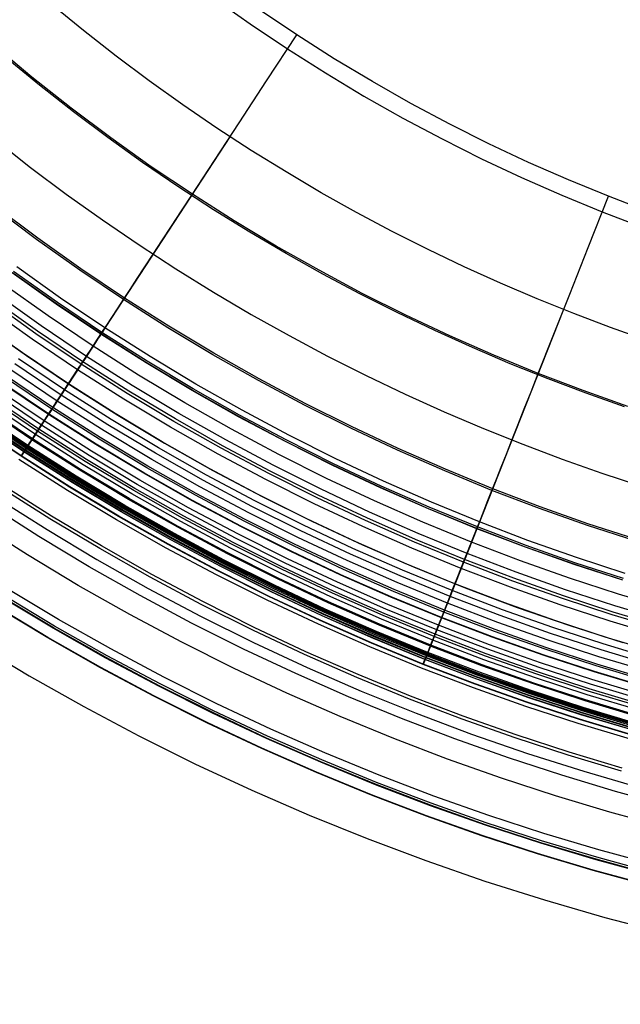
# Model space of a CAD drawing. Header units: millimetres. Extents: x -14 to 488, y -50 to 50.
# Tile 226 of 256: x 436 to 445, y -35 to -21. Entities that reach past the tile are written whole.
import ezdxf

# ---------------------------------------------------------------- set-up
doc = ezdxf.new("R2010")
doc.units = ezdxf.units.MM
doc.header["$MEASUREMENT"] = 0
doc.layers.add('Default', color=7, linetype='Continuous')

msp = doc.modelspace()

# ---------------------------------------------------------------- linework, layer by layer
at = {"layer": 'Default', "extrusion": (1.29204e-07, -2.43344e-08, 1)}
msp.add_lwpolyline([(425.41, 0), (425.416, -0.57), (425.433, -1.144), (425.463, -1.722), (425.504, -2.303), (425.557, -2.886), (425.623, -3.472), (425.701, -4.06), (425.792, -4.65), (425.897, -5.241), (426.014, -5.833), (426.144, -6.426), (426.288, -7.018), (426.446, -7.61), (426.616, -8.202), (426.801, -8.792), (426.999, -9.38), (427.21, -9.966), (427.436, -10.55), (427.674, -11.13), (427.927, -11.707), (428.193, -12.28), (428.472, -12.849), (428.765, -13.412), (429.071, -13.97), (429.389, -14.523), (429.721, -15.069), (430.066, -15.608), (430.423, -16.14), (430.792, -16.664), (431.173, -17.18), (431.566, -17.688), (431.97, -18.187), (432.386, -18.677), (432.812, -19.157), (433.249, -19.627), (433.696, -20.087), (434.153, -20.536), (434.619, -20.975), (435.094, -21.402), (435.577, -21.817), (436.069, -22.221), (436.569, -22.613), (437.076, -22.993), (437.59, -23.36), (438.11, -23.715), (438.636, -24.057), (439.168, -24.386), (439.705, -24.703), (440.247, -25.006), (440.792, -25.297), (441.342, -25.574), (441.895, -25.838), (442.45, -26.089), (443.008, -26.327), (443.568, -26.552), (444.13, -26.764), (444.693, -26.963), (445.256, -27.149), (445.82, -27.322), (446.383, -27.482), (446.946, -27.63), (447.509, -27.765), (448.07, -27.889), (448.629, -28), (449.191, -28.1), (449.758, -28.189), (450.331, -28.267), (450.909, -28.335), (451.493, -28.39), (452.081, -28.434), (452.673, -28.466), (453.27, -28.485), (453.87, -28.492), (454.473, -28.486), (455.08, -28.468), (455.688, -28.436), (456.299, -28.391), (456.912, -28.333), (457.526, -28.261), (458.141, -28.175), (458.756, -28.076), (459.372, -27.962), (459.986, -27.835), (460.6, -27.694), (461.212, -27.539), (461.823, -27.369), (462.431, -27.186), (463.036, -26.989), (463.637, -26.778), (464.235, -26.553), (464.829, -26.314), (465.418, -26.062), (466.001, -25.796), (466.579, -25.517), (467.151, -25.225), (467.716, -24.92), (468.274, -24.602), (468.825, -24.272), (469.368, -23.93), (469.903, -23.576), (470.429, -23.21), (470.946, -22.833), (471.453, -22.445), (471.951, -22.047), (472.439, -21.638), (472.917, -21.22), (473.384, -20.792), (473.84, -20.355), (474.285, -19.909), (474.719, -19.455), (475.141, -18.993), (475.551, -18.524), (475.949, -18.048), (476.336, -17.566), (476.71, -17.077), (477.072, -16.583), (477.422, -16.083), (477.759, -15.579), (478.083, -15.07), (478.395, -14.557), (478.695, -14.041), (478.982, -13.522), (479.256, -13), (479.518, -12.476), (479.768, -11.95), (480.005, -11.423), (480.23, -10.894), (480.443, -10.365)], dxfattribs=at)
at = {"layer": 'Default'}
for points in [[(439.166, -20.195), (439.69, -20.567), (440.222, -20.925), (440.762, -21.268), (441.309, -21.596), (441.862, -21.909), (442.42, -22.207), (442.984, -22.49), (443.552, -22.757), (444.125, -23.009), (444.7, -23.245), (445.279, -23.465)], [(445.361, -23.242), (444.788, -23.023), (444.218, -22.789), (443.651, -22.54), (443.088, -22.275), (442.53, -21.996), (441.976, -21.701), (441.429, -21.39), (440.887, -21.065), (440.353, -20.726), (439.826, -20.371)], [(445.063, -26.012), (444.426, -25.787), (443.79, -25.544), (443.158, -25.284), (442.529, -25.008), (441.904, -24.714), (441.285, -24.404), (440.671, -24.076), (440.063, -23.732), (439.462, -23.372), (438.869, -22.995), (438.285, -22.602), (437.709, -22.193), (437.143, -21.768), (436.587, -21.329), (436.041, -20.874)], [(445.169, -27.928), (444.488, -27.706), (443.808, -27.466), (443.131, -27.208), (442.458, -26.931), (441.788, -26.637), (441.123, -26.324), (440.463, -25.993), (439.809, -25.644), (439.162, -25.278), (438.522, -24.894), (437.89, -24.492), (437.267, -24.074), (436.654, -23.638), (436.051, -23.186)], [(445.176, -27.904), (444.496, -27.682), (443.817, -27.442), (443.141, -27.184), (442.468, -26.908), (441.798, -26.614), (441.134, -26.301), (440.474, -25.971), (439.821, -25.622), (439.174, -25.256), (438.535, -24.872), (437.904, -24.471), (437.282, -24.053), (436.669, -23.618), (436.066, -23.166)], [(445.001, -28.464), (444.307, -28.237), (443.615, -27.992), (442.925, -27.729), (442.238, -27.447), (441.556, -27.147), (440.878, -26.828), (440.205, -26.491), (439.539, -26.136), (438.879, -25.762), (438.227, -25.371), (437.583, -24.962), (436.949, -24.535), (436.323, -24.091)], [(445.025, -28.389), (444.332, -28.163), (443.642, -27.919), (442.954, -27.656), (442.269, -27.375), (441.588, -27.076), (440.912, -26.758), (440.241, -26.422), (439.576, -26.067), (438.918, -25.695), (438.268, -25.304), (437.626, -24.896), (436.993, -24.471), (436.37, -24.028)], [(444.994, -28.488), (444.299, -28.262), (443.606, -28.017), (442.915, -27.753), (442.228, -27.471), (441.545, -27.171), (440.866, -26.852), (440.193, -26.514), (439.526, -26.159), (438.866, -25.785), (438.213, -25.393), (437.569, -24.983), (436.934, -24.556), (436.308, -24.112)], [(444.994, -28.486), (444.3, -28.259), (443.607, -28.014), (442.916, -27.751), (442.229, -27.469), (441.546, -27.168), (440.868, -26.849), (440.195, -26.512), (439.528, -26.156), (438.867, -25.782), (438.215, -25.391), (437.571, -24.981), (436.935, -24.554), (436.31, -24.11)], [(445.633, -28.895), (444.932, -28.685), (444.232, -28.457), (443.535, -28.21), (442.84, -27.945), (442.148, -27.661), (441.46, -27.358), (440.776, -27.037), (440.098, -26.698), (439.427, -26.339), (438.762, -25.963), (438.105, -25.568), (437.456, -25.156), (436.816, -24.726), (436.187, -24.279)], [(445.56, -29.15), (444.853, -28.939), (444.147, -28.708), (443.443, -28.459), (442.742, -28.192), (442.044, -27.905), (441.35, -27.6), (440.66, -27.276), (439.977, -26.933), (439.299, -26.572), (438.628, -26.192), (437.965, -25.794), (437.311, -25.378), (436.666, -24.944), (436.03, -24.493)], [(445.585, -29.061), (444.88, -28.85), (444.177, -28.621), (443.475, -28.372), (442.776, -28.106), (442.08, -27.82), (441.388, -27.516), (440.701, -27.193), (440.019, -26.851), (439.344, -26.491), (438.675, -26.112), (438.014, -25.715), (437.362, -25.301), (436.718, -24.868), (436.085, -24.418)], [(445.522, -29.281), (444.812, -29.068), (444.103, -28.837), (443.396, -28.587), (442.692, -28.318), (441.991, -28.03), (441.293, -27.724), (440.601, -27.398), (439.914, -27.054), (439.234, -26.691), (438.56, -26.31), (437.894, -25.91), (437.237, -25.492), (436.588, -25.056), (435.95, -24.603)], [(445.548, -29.19), (444.84, -28.978), (444.134, -28.748), (443.429, -28.498), (442.727, -28.23), (442.028, -27.944), (441.333, -27.638), (440.642, -27.313), (439.958, -26.97), (439.279, -26.608), (438.607, -26.228), (437.944, -25.83), (437.288, -25.413), (436.642, -24.979), (436.006, -24.527)], [(445.457, -29.509), (444.741, -29.295), (444.027, -29.062), (443.314, -28.81), (442.604, -28.539), (441.898, -28.249), (441.195, -27.94), (440.497, -27.612), (439.805, -27.265), (439.119, -26.9), (438.44, -26.515), (437.769, -26.112), (437.106, -25.691), (436.453, -25.252), (435.81, -24.795)], [(435.875, -24.842), (436.508, -25.29), (437.152, -25.721), (437.807, -26.136), (438.472, -26.534), (439.162, -26.923), (439.861, -27.295), (440.57, -27.648), (441.287, -27.982), (442.013, -28.298), (442.747, -28.596), (443.489, -28.874), (444.237, -29.133), (444.991, -29.373)], [(435.875, -24.842), (436.508, -25.29), (437.152, -25.721), (437.807, -26.136), (438.472, -26.534), (439.162, -26.923), (439.861, -27.295), (440.57, -27.648), (441.287, -27.982), (442.013, -28.298), (442.747, -28.596), (443.489, -28.874), (444.237, -29.133), (444.991, -29.373)], [(445.429, -29.608), (444.711, -29.393), (443.994, -29.16), (443.279, -28.907), (442.566, -28.635), (441.857, -28.344), (441.152, -28.034), (440.452, -27.705), (439.758, -27.357), (439.069, -26.99), (438.388, -26.604), (437.715, -26.2), (437.05, -25.777), (436.395, -25.337)], [(445.376, -29.792), (444.653, -29.576), (443.932, -29.341), (443.213, -29.086), (442.496, -28.813), (441.783, -28.52), (441.073, -28.208), (440.369, -27.877), (439.67, -27.527), (438.977, -27.157), (438.292, -26.769), (437.614, -26.362), (436.945, -25.937), (436.286, -25.494)], [(445.404, -29.693), (444.684, -29.478), (443.965, -29.243), (443.248, -28.989), (442.534, -28.717), (441.823, -28.425), (441.116, -28.114), (440.414, -27.784), (439.717, -27.435), (439.027, -27.067), (438.344, -26.68), (437.669, -26.275), (437.002, -25.851), (436.345, -25.409)], [(445.339, -29.923), (444.613, -29.706), (443.888, -29.469), (443.166, -29.214), (442.446, -28.939), (441.729, -28.645), (441.017, -28.332), (440.309, -27.999), (439.607, -27.647), (438.912, -27.276), (438.223, -26.887), (437.543, -26.478), (436.871, -26.051), (436.209, -25.606)], [(445.346, -29.897), (444.621, -29.679), (443.897, -29.443), (443.175, -29.188), (442.456, -28.914), (441.74, -28.62), (441.028, -28.307), (440.321, -27.974), (439.62, -27.623), (438.925, -27.252), (438.237, -26.863), (437.557, -26.455), (436.886, -26.028), (436.224, -25.583)], [(445.283, -30.118), (444.552, -29.899), (443.823, -29.661), (443.096, -29.404), (442.371, -29.127), (441.65, -28.831), (440.933, -28.516), (440.221, -28.181), (439.514, -27.827), (438.814, -27.454), (438.121, -27.062), (437.436, -26.65), (436.76, -26.22), (436.094, -25.772)], [(445.314, -30.01), (444.586, -29.792), (443.859, -29.555), (443.135, -29.299), (442.413, -29.023), (441.694, -28.728), (440.979, -28.414), (440.27, -28.08), (439.566, -27.728), (438.868, -27.356), (438.178, -26.965), (437.495, -26.555), (436.822, -26.127), (436.157, -25.68)], [(445.315, -30.004), (444.588, -29.786), (443.861, -29.549), (443.137, -29.293), (442.415, -29.017), (441.697, -28.722), (440.982, -28.408), (440.273, -28.075), (439.569, -27.722), (438.871, -27.35), (438.181, -26.959), (437.499, -26.549), (436.825, -26.121), (436.161, -25.675)], [(445.235, -30.283), (444.501, -30.063), (443.768, -29.824), (443.037, -29.566), (442.308, -29.288), (441.583, -28.99), (440.862, -28.673), (440.146, -28.336), (439.435, -27.98), (438.731, -27.605), (438.035, -27.21), (437.346, -26.797), (436.666, -26.365), (435.996, -25.914)], [(445.245, -30.25), (444.511, -30.031), (443.779, -29.792), (443.048, -29.533), (442.321, -29.256), (441.596, -28.958), (440.876, -28.642), (440.161, -28.305), (439.451, -27.95), (438.748, -27.575), (438.052, -27.181), (437.364, -26.768), (436.685, -26.336), (436.015, -25.886)], [(445.264, -30.185), (444.532, -29.965), (443.801, -29.727), (443.072, -29.469), (442.346, -29.192), (441.623, -28.896), (440.904, -28.579), (440.19, -28.244), (439.482, -27.889), (438.781, -27.515), (438.086, -27.122), (437.4, -26.71), (436.722, -26.279), (436.054, -25.83)], [(445.195, -30.424), (444.457, -30.203), (443.721, -29.963), (442.986, -29.703), (442.254, -29.423), (441.526, -29.125), (440.801, -28.806), (440.082, -28.468), (439.368, -28.11), (438.661, -27.733), (437.961, -27.337), (437.269, -26.921), (436.586, -26.487), (435.913, -26.034)], [(445.199, -30.411), (444.461, -30.19), (443.725, -29.95), (442.991, -29.69), (442.259, -29.411), (441.531, -29.112), (440.807, -28.794), (440.088, -28.456), (439.374, -28.098), (438.667, -27.721), (437.968, -27.325), (437.276, -26.91), (436.593, -26.476), (435.92, -26.023)], [(445.22, -30.337), (444.485, -30.116), (443.75, -29.877), (443.017, -29.618), (442.288, -29.339), (441.561, -29.041), (440.839, -28.723), (440.121, -28.386), (439.41, -28.029), (438.705, -27.653), (438.007, -27.258), (437.317, -26.844), (436.636, -26.411), (435.964, -25.96)], [(445.139, -30.619), (444.397, -30.397), (443.655, -30.155), (442.916, -29.894), (442.179, -29.613), (441.446, -29.312), (440.717, -28.991), (439.993, -28.651), (439.275, -28.291), (438.563, -27.911), (437.859, -27.512), (437.162, -27.094), (436.475, -26.657), (435.797, -26.202)], [(445.145, -30.598), (444.403, -30.375), (443.663, -30.134), (442.924, -29.873), (442.188, -29.592), (441.455, -29.291), (440.726, -28.97), (440.003, -28.63), (439.285, -28.271), (438.574, -27.891), (437.87, -27.493), (437.174, -27.075), (436.487, -26.638), (435.81, -26.183)], [(445.147, -30.591), (444.406, -30.369), (443.665, -30.127), (442.926, -29.866), (442.19, -29.585), (441.458, -29.284), (440.729, -28.964), (440.006, -28.624), (439.288, -28.264), (438.577, -27.885), (437.873, -27.487), (437.178, -27.069), (436.491, -26.632), (435.814, -26.177)], [(445.154, -30.568), (444.413, -30.346), (443.673, -30.105), (442.934, -29.844), (442.199, -29.563), (441.467, -29.262), (440.739, -28.942), (440.016, -28.603), (439.299, -28.243), (438.589, -27.864), (437.885, -27.466), (437.19, -27.049), (436.504, -26.612), (435.827, -26.158)], [(445.159, -30.551), (444.418, -30.329), (443.678, -30.088), (442.94, -29.827), (442.205, -29.547), (441.474, -29.246), (440.746, -28.926), (440.024, -28.587), (439.307, -28.228), (438.597, -27.849), (437.894, -27.451), (437.2, -27.034), (436.514, -26.598), (435.837, -26.143)], [(445.163, -30.537), (444.422, -30.316), (443.683, -30.075), (442.945, -29.814), (442.211, -29.533), (441.479, -29.233), (440.752, -28.914), (440.03, -28.574), (439.314, -28.215), (438.604, -27.837), (437.901, -27.439), (437.207, -27.022), (436.521, -26.586), (435.845, -26.131)], [(445.163, -30.535), (444.423, -30.314), (443.684, -30.072), (442.946, -29.812), (442.211, -29.531), (441.48, -29.231), (440.753, -28.911), (440.031, -28.572), (439.315, -28.213), (438.605, -27.835), (437.903, -27.437), (437.208, -27.02), (436.523, -26.584), (435.847, -26.13)], [(445.168, -30.52), (444.427, -30.299), (443.689, -30.058), (442.952, -29.797), (442.217, -29.517), (441.486, -29.217), (440.76, -28.897), (440.038, -28.558), (439.322, -28.199), (438.613, -27.821), (437.91, -27.423), (437.216, -27.007), (436.531, -26.571), (435.855, -26.117)], [(445.118, -30.693), (444.374, -30.47), (443.631, -30.228), (442.89, -29.966), (442.151, -29.684), (441.416, -29.382), (440.685, -29.061), (439.959, -28.72), (439.239, -28.359), (438.526, -27.979), (437.82, -27.579), (437.122, -27.16), (436.433, -26.722), (435.753, -26.265)], [(445.119, -30.689), (444.375, -30.466), (443.632, -30.224), (442.891, -29.962), (442.153, -29.68), (441.418, -29.379), (440.687, -29.057), (439.961, -28.716), (439.241, -28.355), (438.528, -27.975), (437.822, -27.575), (437.124, -27.156), (436.435, -26.718), (435.756, -26.261)], [(445.138, -30.622), (444.396, -30.4), (443.654, -30.158), (442.915, -29.896), (442.178, -29.615), (441.445, -29.314), (440.716, -28.994), (439.992, -28.653), (439.273, -28.293), (438.562, -27.914), (437.857, -27.515), (437.161, -27.097), (436.473, -26.66), (435.795, -26.204)], [(445.102, -30.749), (444.356, -30.526), (443.612, -30.283), (442.869, -30.02), (442.13, -29.738), (441.393, -29.436), (440.661, -29.114), (439.934, -28.772), (439.213, -28.411), (438.498, -28.03), (437.791, -27.629), (437.091, -27.209), (436.401, -26.77)], [(444.972, -31.203), (444.215, -30.977), (443.46, -30.73), (442.707, -30.464), (441.956, -30.177), (441.209, -29.871), (440.466, -29.544), (439.728, -29.197), (438.996, -28.83), (438.271, -28.443), (437.553, -28.037), (436.843, -27.611), (436.142, -27.165)], [(444.984, -31.161), (444.229, -30.935), (443.474, -30.689), (442.722, -30.423), (441.972, -30.137), (441.226, -29.83), (440.484, -29.504), (439.747, -29.158), (439.016, -28.791), (438.292, -28.405), (437.575, -27.999), (436.866, -27.574), (436.166, -27.129)], [(445.654, -31.7), (444.89, -31.491), (444.126, -31.262), (443.364, -31.014), (442.603, -30.745), (441.846, -30.456), (441.092, -30.146), (440.342, -29.816), (439.597, -29.466), (438.858, -29.096), (438.126, -28.706), (437.402, -28.295), (436.686, -27.865), (435.979, -27.416)], [(436.107, -27.326), (436.803, -27.767), (437.51, -28.19), (438.242, -28.603), (438.985, -28.997), (439.738, -29.372), (440.5, -29.728), (441.272, -30.064), (442.051, -30.38), (442.839, -30.675), (443.634, -30.95), (444.435, -31.205), (445.244, -31.439), (446.057, -31.652), (446.876, -31.843), (447.7, -32.014), (448.528, -32.163), (449.359, -32.291), (450.194, -32.398), (451.013, -32.481), (451.834, -32.544), (452.657, -32.586), (453.48, -32.607)], [(436.107, -27.326), (436.803, -27.767), (437.51, -28.19), (438.242, -28.603), (438.985, -28.997), (439.738, -29.372), (440.5, -29.728), (441.272, -30.064), (442.051, -30.38), (442.839, -30.675), (443.634, -30.95), (444.435, -31.205), (445.244, -31.439), (446.057, -31.652), (446.876, -31.843), (447.7, -32.014), (448.528, -32.163), (449.359, -32.291), (450.194, -32.398), (451.013, -32.481), (451.834, -32.544), (452.657, -32.586), (453.48, -32.607)], [(445.577, -31.996), (444.805, -31.786), (444.035, -31.555), (443.265, -31.304), (442.498, -31.032), (441.733, -30.741), (440.972, -30.428), (440.215, -30.095), (439.463, -29.742), (438.718, -29.368), (437.979, -28.974), (437.247, -28.56), (436.525, -28.126), (435.811, -27.673)], [(453.903, -33.761), (453.153, -33.753), (452.398, -33.728), (451.636, -33.685), (450.869, -33.625), (450.097, -33.546), (449.321, -33.449), (448.542, -33.333), (447.759, -33.198), (446.975, -33.043), (446.188, -32.868), (445.401, -32.673), (444.613, -32.458), (443.826, -32.222), (443.04, -31.966), (442.256, -31.689), (441.475, -31.391), (440.698, -31.072), (439.925, -30.732), (439.158, -30.371), (438.396, -29.99), (437.642, -29.587), (436.895, -29.164), (436.157, -28.721)], [(453.903, -33.731), (453.154, -33.723), (452.399, -33.698), (451.638, -33.655), (450.872, -33.595), (450.101, -33.516), (449.326, -33.419), (448.547, -33.303), (447.765, -33.168), (446.981, -33.013), (446.195, -32.839), (445.408, -32.644), (444.621, -32.429), (443.835, -32.194), (443.05, -31.937), (442.267, -31.661), (441.486, -31.363), (440.71, -31.044), (439.938, -30.705), (439.171, -30.344), (438.41, -29.963), (437.656, -29.561), (436.91, -29.138), (436.173, -28.696)], [(453.903, -33.621), (453.156, -33.613), (452.404, -33.588), (451.645, -33.545), (450.882, -33.485), (450.113, -33.407), (449.34, -33.31), (448.564, -33.195), (447.785, -33.06), (447.003, -32.906), (446.22, -32.732), (445.436, -32.538), (444.651, -32.324), (443.868, -32.089), (443.085, -31.834), (442.305, -31.558), (441.527, -31.261), (440.753, -30.943), (439.983, -30.605), (439.219, -30.245), (438.461, -29.865), (437.709, -29.465), (436.966, -29.044), (436.23, -28.602)], [(453.903, -33.926), (453.15, -33.917), (452.39, -33.892), (451.625, -33.849), (450.854, -33.788), (450.079, -33.709), (449.299, -33.612), (448.516, -33.495), (447.729, -33.359), (446.941, -33.204), (446.151, -33.028), (445.359, -32.832), (444.568, -32.616), (443.777, -32.379), (442.987, -32.122), (442.2, -31.843), (441.415, -31.544), (440.634, -31.223), (439.857, -30.881), (439.086, -30.519), (438.321, -30.135), (437.563, -29.731), (436.812, -29.306), (436.071, -28.861)], [(453.903, -33.921), (453.15, -33.913), (452.39, -33.888), (451.625, -33.845), (450.855, -33.784), (450.079, -33.705), (449.3, -33.608), (448.516, -33.491), (447.73, -33.355), (446.942, -33.199), (446.151, -33.024), (445.36, -32.828), (444.569, -32.612), (443.778, -32.375), (442.989, -32.118), (442.201, -31.839), (441.416, -31.54), (440.635, -31.219), (439.859, -30.878), (439.088, -30.515), (438.323, -30.132), (437.565, -29.728), (436.814, -29.303), (436.073, -28.857)], [(453.903, -33.768), (453.153, -33.76), (452.397, -33.735), (451.636, -33.692), (450.868, -33.632), (450.097, -33.553), (449.32, -33.456), (448.541, -33.34), (447.758, -33.205), (446.973, -33.05), (446.186, -32.875), (445.399, -32.68), (444.611, -32.465), (443.824, -32.229), (443.038, -31.973), (442.254, -31.696), (441.473, -31.397), (440.695, -31.078), (439.922, -30.738), (439.155, -30.378), (438.393, -29.996), (437.638, -29.594), (436.891, -29.171), (436.153, -28.727)], [(435.799, -29.397), (436.547, -29.845), (437.323, -30.283), (438.109, -30.7), (438.906, -31.097), (439.713, -31.474), (440.53, -31.829), (441.355, -32.164), (442.189, -32.477), (443.031, -32.768), (443.88, -33.037), (444.735, -33.285), (445.597, -33.51), (446.464, -33.713), (447.336, -33.894), (448.212, -34.052), (449.093, -34.188), (449.976, -34.3), (450.843, -34.389), (451.713, -34.455), (452.584, -34.499), (453.456, -34.521)], [(435.799, -29.397), (436.547, -29.845), (437.323, -30.283), (438.109, -30.7), (438.906, -31.097), (439.713, -31.474), (440.53, -31.829), (441.355, -32.164), (442.189, -32.477), (443.031, -32.768), (443.88, -33.037), (444.735, -33.285), (445.597, -33.51), (446.464, -33.713), (447.336, -33.894), (448.212, -34.052), (449.093, -34.188), (449.976, -34.3), (450.843, -34.389), (451.713, -34.455), (452.584, -34.499), (453.456, -34.521)]]:
    msp.add_lwpolyline(points, dxfattribs=at)
at = {"layer": 'Default', "extrusion": (0.864458, -0.502705, 0)}
for points in [[(193.655, 20.26), (193.655, 20.305), (193.657, 20.351), (193.659, 20.398), (193.662, 20.444), (193.667, 20.491), (193.672, 20.538), (193.679, 20.586), (193.687, 20.633), (193.695, 20.681), (193.705, 20.729), (193.716, 20.777), (193.729, 20.824), (193.742, 20.872), (193.756, 20.92), (193.772, 20.968), (193.789, 21.015), (193.807, 21.062), (193.826, 21.109), (193.847, 21.156), (193.869, 21.202), (193.891, 21.248), (193.915, 21.294), (193.94, 21.338), (193.967, 21.383), (193.994, 21.426), (194.023, 21.469), (194.052, 21.512), (194.083, 21.553), (194.115, 21.594), (194.147, 21.634), (194.181, 21.673), (194.215, 21.711), (194.251, 21.748), (194.287, 21.784), (194.325, 21.819), (194.363, 21.853), (194.401, 21.886), (194.441, 21.917), (194.481, 21.948), (194.522, 21.977), (194.563, 22.005), (194.605, 22.032), (194.647, 22.058), (194.69, 22.082), (194.733, 22.106), (194.777, 22.128), (194.821, 22.148), (194.865, 22.168), (194.909, 22.186), (194.953, 22.203), (194.998, 22.218), (195.043, 22.232), (195.087, 22.245), (195.132, 22.257), (195.177, 22.268), (195.221, 22.277), (195.265, 22.286), (195.31, 22.293), (195.354, 22.299), (195.397, 22.303), (195.441, 22.307), (195.484, 22.31), (195.527, 22.311), (195.57, 22.312), (195.612, 22.311), (195.655, 22.31), (195.698, 22.307), (195.742, 22.303), (195.785, 22.299), (195.829, 22.293), (195.874, 22.286), (195.918, 22.277), (195.962, 22.268), (196.007, 22.257), (196.052, 22.245), (196.096, 22.232), (196.141, 22.218), (196.186, 22.203), (196.23, 22.186), (196.274, 22.168), (196.318, 22.148), (196.362, 22.128), (196.406, 22.106), (196.449, 22.082), (196.492, 22.058), (196.534, 22.032), (196.576, 22.005), (196.617, 21.977), (196.658, 21.948), (196.698, 21.917), (196.738, 21.886), (196.777, 21.853), (196.815, 21.819), (196.852, 21.784), (196.888, 21.748), (196.924, 21.711), (196.958, 21.673), (196.992, 21.634), (197.025, 21.594), (197.056, 21.553), (197.087, 21.512), (197.116, 21.469), (197.145, 21.426), (197.172, 21.383), (197.199, 21.338), (197.224, 21.294), (197.248, 21.248), (197.271, 21.202), (197.292, 21.156), (197.313, 21.109), (197.332, 21.062), (197.35, 21.015), (197.367, 20.968), (197.383, 20.92), (197.397, 20.872), (197.411, 20.824), (197.423, 20.777), (197.434, 20.729), (197.444, 20.681), (197.452, 20.633), (197.46, 20.586), (197.467, 20.538), (197.472, 20.491), (197.477, 20.444), (197.48, 20.398), (197.483, 20.351), (197.484, 20.305), (197.484, 20.26)], [(197.484, 20.26), (197.484, 20.214), (197.483, 20.168), (197.48, 20.122), (197.477, 20.076), (197.472, 20.029), (197.467, 19.982), (197.46, 19.934), (197.452, 19.887), (197.444, 19.839), (197.434, 19.791), (197.423, 19.743), (197.411, 19.695), (197.397, 19.648), (197.383, 19.6), (197.367, 19.552), (197.35, 19.505), (197.332, 19.458), (197.313, 19.411), (197.292, 19.364), (197.271, 19.318), (197.248, 19.272), (197.224, 19.226), (197.199, 19.182), (197.172, 19.137), (197.145, 19.094), (197.116, 19.051), (197.087, 19.008), (197.056, 18.967), (197.025, 18.926), (196.992, 18.886), (196.958, 18.847), (196.924, 18.809), (196.888, 18.772), (196.852, 18.736), (196.815, 18.701), (196.777, 18.667), (196.738, 18.634), (196.698, 18.603), (196.658, 18.572), (196.617, 18.543), (196.576, 18.515), (196.534, 18.488), (196.492, 18.462), (196.449, 18.438), (196.406, 18.414), (196.362, 18.392), (196.318, 18.372), (196.274, 18.352), (196.23, 18.334), (196.186, 18.317), (196.141, 18.302), (196.096, 18.287), (196.052, 18.274), (196.007, 18.263), (195.962, 18.252), (195.918, 18.243), (195.874, 18.234), (195.829, 18.227), (195.785, 18.221), (195.742, 18.217), (195.698, 18.213), (195.655, 18.21), (195.612, 18.209), (195.57, 18.208), (195.527, 18.209), (195.484, 18.21), (195.441, 18.213), (195.397, 18.217), (195.354, 18.221), (195.31, 18.227), (195.265, 18.234), (195.221, 18.243), (195.177, 18.252), (195.132, 18.263), (195.087, 18.274), (195.043, 18.287), (194.998, 18.302), (194.953, 18.317), (194.909, 18.334), (194.865, 18.352), (194.821, 18.372), (194.777, 18.392), (194.733, 18.414), (194.69, 18.438), (194.647, 18.462), (194.605, 18.488), (194.563, 18.515), (194.522, 18.543), (194.481, 18.572), (194.441, 18.603), (194.401, 18.634), (194.363, 18.667), (194.325, 18.701), (194.287, 18.736), (194.251, 18.772), (194.215, 18.809), (194.181, 18.847), (194.147, 18.886), (194.115, 18.926), (194.083, 18.967), (194.052, 19.008), (194.023, 19.051), (193.994, 19.094), (193.967, 19.137), (193.94, 19.182), (193.915, 19.226), (193.891, 19.272), (193.869, 19.318), (193.847, 19.364), (193.826, 19.411), (193.807, 19.458), (193.789, 19.505), (193.772, 19.552), (193.756, 19.6), (193.742, 19.648), (193.729, 19.695), (193.716, 19.743), (193.705, 19.791), (193.695, 19.839), (193.687, 19.887), (193.679, 19.934), (193.672, 19.982), (193.667, 20.029), (193.662, 20.076), (193.659, 20.122), (193.657, 20.168), (193.655, 20.214), (193.655, 20.26)]]:
    msp.add_lwpolyline(points, dxfattribs=at)
at = {"layer": 'Default', "extrusion": (0.949123, -0.314906, 0)}
for points in [[(108.412, 20.26), (108.413, 20.305), (108.414, 20.351), (108.417, 20.398), (108.42, 20.444), (108.425, 20.491), (108.43, 20.538), (108.437, 20.586), (108.444, 20.633), (108.453, 20.681), (108.463, 20.729), (108.474, 20.777), (108.486, 20.824), (108.5, 20.872), (108.514, 20.92), (108.53, 20.968), (108.547, 21.015), (108.565, 21.062), (108.584, 21.109), (108.605, 21.156), (108.626, 21.202), (108.649, 21.248), (108.673, 21.294), (108.698, 21.338), (108.725, 21.383), (108.752, 21.426), (108.78, 21.469), (108.81, 21.512), (108.841, 21.553), (108.872, 21.594), (108.905, 21.634), (108.939, 21.673), (108.973, 21.711), (109.009, 21.748), (109.045, 21.784), (109.082, 21.819), (109.12, 21.853), (109.159, 21.886), (109.199, 21.917), (109.239, 21.948), (109.279, 21.977), (109.321, 22.005), (109.363, 22.032), (109.405, 22.058), (109.448, 22.082), (109.491, 22.106), (109.535, 22.128), (109.578, 22.148), (109.622, 22.168), (109.667, 22.186), (109.711, 22.203), (109.756, 22.218), (109.8, 22.232), (109.845, 22.245), (109.89, 22.257), (109.934, 22.268), (109.979, 22.277), (110.023, 22.286), (110.067, 22.293), (110.111, 22.299), (110.155, 22.303), (110.199, 22.307), (110.242, 22.31), (110.285, 22.311), (110.327, 22.312), (110.37, 22.311), (110.413, 22.31), (110.456, 22.307), (110.499, 22.303), (110.543, 22.299), (110.587, 22.293), (110.631, 22.286), (110.676, 22.277), (110.72, 22.268), (110.765, 22.257), (110.81, 22.245), (110.854, 22.232), (110.899, 22.218), (110.943, 22.203), (110.988, 22.186), (111.032, 22.168), (111.076, 22.148), (111.12, 22.128), (111.164, 22.106), (111.207, 22.082), (111.25, 22.058), (111.292, 22.032), (111.334, 22.005), (111.375, 21.977), (111.416, 21.948), (111.456, 21.917), (111.496, 21.886), (111.534, 21.853), (111.572, 21.819), (111.609, 21.784), (111.646, 21.748), (111.681, 21.711), (111.716, 21.673), (111.75, 21.634), (111.782, 21.594), (111.814, 21.553), (111.845, 21.512), (111.874, 21.469), (111.903, 21.426), (111.93, 21.383), (111.956, 21.338), (111.981, 21.294), (112.005, 21.248), (112.028, 21.202), (112.05, 21.156), (112.07, 21.109), (112.09, 21.062), (112.108, 21.015), (112.125, 20.968), (112.14, 20.92), (112.155, 20.872), (112.168, 20.824), (112.181, 20.777), (112.192, 20.729), (112.201, 20.681), (112.21, 20.633), (112.218, 20.586), (112.225, 20.538), (112.23, 20.491), (112.234, 20.444), (112.238, 20.398), (112.24, 20.351), (112.242, 20.305), (112.242, 20.26)], [(112.242, 20.26), (112.242, 20.214), (112.24, 20.168), (112.238, 20.122), (112.234, 20.076), (112.23, 20.029), (112.225, 19.982), (112.218, 19.934), (112.21, 19.887), (112.201, 19.839), (112.192, 19.791), (112.181, 19.743), (112.168, 19.695), (112.155, 19.648), (112.14, 19.6), (112.125, 19.552), (112.108, 19.505), (112.09, 19.458), (112.07, 19.411), (112.05, 19.364), (112.028, 19.318), (112.005, 19.272), (111.981, 19.226), (111.956, 19.182), (111.93, 19.137), (111.903, 19.094), (111.874, 19.051), (111.845, 19.008), (111.814, 18.967), (111.782, 18.926), (111.75, 18.886), (111.716, 18.847), (111.681, 18.809), (111.646, 18.772), (111.609, 18.736), (111.572, 18.701), (111.534, 18.667), (111.496, 18.634), (111.456, 18.603), (111.416, 18.572), (111.375, 18.543), (111.334, 18.515), (111.292, 18.488), (111.25, 18.462), (111.207, 18.438), (111.164, 18.414), (111.12, 18.392), (111.076, 18.372), (111.032, 18.352), (110.988, 18.334), (110.943, 18.317), (110.899, 18.302), (110.854, 18.287), (110.81, 18.274), (110.765, 18.263), (110.72, 18.252), (110.676, 18.243), (110.631, 18.234), (110.587, 18.227), (110.543, 18.221), (110.499, 18.217), (110.456, 18.213), (110.413, 18.21), (110.37, 18.209), (110.327, 18.208), (110.285, 18.209), (110.242, 18.21), (110.199, 18.213), (110.155, 18.217), (110.111, 18.221), (110.067, 18.227), (110.023, 18.234), (109.979, 18.243), (109.934, 18.252), (109.89, 18.263), (109.845, 18.274), (109.8, 18.287), (109.756, 18.302), (109.711, 18.317), (109.667, 18.334), (109.622, 18.352), (109.578, 18.372), (109.535, 18.392), (109.491, 18.414), (109.448, 18.438), (109.405, 18.462), (109.363, 18.488), (109.321, 18.515), (109.279, 18.543), (109.239, 18.572), (109.199, 18.603), (109.159, 18.634), (109.12, 18.667), (109.082, 18.701), (109.045, 18.736), (109.009, 18.772), (108.973, 18.809), (108.939, 18.847), (108.905, 18.886), (108.872, 18.926), (108.841, 18.967), (108.81, 19.008), (108.78, 19.051), (108.752, 19.094), (108.725, 19.137), (108.698, 19.182), (108.673, 19.226), (108.649, 19.272), (108.626, 19.318), (108.605, 19.364), (108.584, 19.411), (108.565, 19.458), (108.547, 19.505), (108.53, 19.552), (108.514, 19.6), (108.5, 19.648), (108.486, 19.695), (108.474, 19.743), (108.463, 19.791), (108.453, 19.839), (108.444, 19.887), (108.437, 19.934), (108.43, 19.982), (108.425, 20.029), (108.42, 20.076), (108.417, 20.122), (108.414, 20.168), (108.413, 20.214), (108.412, 20.26)]]:
    msp.add_lwpolyline(points, dxfattribs=at)
at = {"layer": 'Default'}
for points in [[(445.338, -25.073, 259.886), (444.815, -24.888, 259.886), (444.293, -24.691, 259.886), (443.772, -24.482, 259.886), (443.253, -24.261, 259.886), (442.736, -24.028, 259.886), (442.222, -23.782, 259.886), (441.711, -23.524, 259.886), (441.204, -23.254, 259.886), (440.7, -22.972, 259.886), (440.201, -22.677, 259.886), (439.706, -22.371, 259.886), (439.217, -22.053, 259.886), (438.733, -21.723, 259.886), (438.255, -21.381, 259.886), (437.784, -21.028, 259.886), (437.319, -20.664, 259.886), (436.862, -20.288, 259.886)], [(439.404, -22.177, 259.886), (437.237, -25.492, 162.918), (436.433, -26.722, 32.308), (436.443, -26.705, 30.216), (436.473, -26.66, 28.597), (436.495, -26.626, 27.936), (436.521, -26.586, 27.359), (436.552, -26.54, 26.854), (436.586, -26.487, 26.406), (436.624, -26.429, 26.003), (436.666, -26.365, 25.634), (436.711, -26.295, 25.294), (436.76, -26.22, 24.971), (436.813, -26.139, 24.658), (436.871, -26.051, 24.346), (437.232, -25.499, 22.569), (437.311, -25.378, 22.147), (437.387, -25.262, 21.702), (437.423, -25.207, 21.47), (437.457, -25.155, 21.232), (437.489, -25.106, 20.988), (437.519, -25.06, 20.738), (437.546, -25.019, 20.482), (437.569, -24.983, 20.22), (437.589, -24.953, 19.954), (437.605, -24.928, 19.688), (437.618, -24.909, 19.421), (437.626, -24.896, 19.155), (437.632, -24.888, 18.888), (437.633, -24.885, 18.623), (437.631, -24.888, 18.358), (437.626, -24.896, 18.094), (437.617, -24.91, 17.832), (437.605, -24.928, 17.572), (437.59, -24.952, 17.313), (437.571, -24.981, 17.057), (437.548, -25.016, 16.803), (437.521, -25.056, 16.551), (437.491, -25.103, 16.302), (437.456, -25.156, 16.055), (437.418, -25.215, 15.815), (437.376, -25.278, 15.586), (437.333, -25.344, 15.366), (437.288, -25.413, 15.157), (437.243, -25.483, 14.959), (437.197, -25.553, 14.771), (436.879, -26.039, 13.581), (436.849, -26.085, 13.461), (436.822, -26.127, 13.344), (436.796, -26.166, 13.226), (436.77, -26.205, 13.103), (436.746, -26.242, 12.975), (436.722, -26.279, 12.842), (436.699, -26.314, 12.704), (436.677, -26.348, 12.561), (436.656, -26.38, 12.413), (436.636, -26.411, 12.259), (436.617, -26.44, 12.101), (436.598, -26.468, 11.937), (436.565, -26.519, 11.594), (436.537, -26.562, 11.231), (436.514, -26.598, 10.848), (436.495, -26.626, 10.445), (436.483, -26.645, 10.026), (436.476, -26.656, 9.597), (436.475, -26.657, 9.164), (436.48, -26.649, 8.731), (436.491, -26.632, 8.304), (436.508, -26.606, 7.888), (436.531, -26.571, 7.49), (436.545, -26.55, 7.301), (436.559, -26.528, 7.122), (436.576, -26.503, 6.952), (436.593, -26.476, 6.79), (436.613, -26.446, 6.634), (436.635, -26.413, 6.485), (436.658, -26.376, 6.339), (436.671, -26.357, 6.267), (436.685, -26.336, 6.196), (436.699, -26.314, 6.125), (436.714, -26.291, 6.055), (436.73, -26.267, 5.984), (436.747, -26.241, 5.912), (436.765, -26.214, 5.841), (436.784, -26.185, 5.769), (436.804, -26.154, 5.695), (436.825, -26.121, 5.621), (436.848, -26.087, 5.546), (436.872, -26.05, 5.469), (436.897, -26.011, 5.391), (436.924, -25.969, 5.312), (436.984, -25.879, 5.147), (437.05, -25.777, 4.976), (437.121, -25.669, 4.805), (437.157, -25.614, 4.724), (437.194, -25.558, 4.643), (437.232, -25.499, 4.564), (437.273, -25.436, 4.484), (437.316, -25.371, 4.405), (437.362, -25.301, 4.325), (437.411, -25.225, 4.244), (437.464, -25.144, 4.161), (437.521, -25.057, 4.076), (437.583, -24.962, 3.99), (437.651, -24.858, 3.902), (437.724, -24.746, 3.811), (437.804, -24.624, 3.719), (437.89, -24.492, 3.624), (437.984, -24.349, 3.527), (438.085, -24.194, 3.429), (438.194, -24.028, 3.329), (438.311, -23.848, 3.227), (438.437, -23.656, 3.124), (438.572, -23.45, 3.019), (438.716, -23.23, 2.914), (438.869, -22.995, 2.808), (439.184, -22.514, 2.607), (439.534, -21.977, 2.404), (439.924, -21.382, 2.202), (440.353, -20.726, 2)], [(445.015, -26.018, 259.943), (444.472, -25.826, 259.943), (443.931, -25.622, 259.943), (443.39, -25.405, 259.943), (442.852, -25.175, 259.943), (442.316, -24.933, 259.943), (441.782, -24.678, 259.943), (441.252, -24.41, 259.943), (440.725, -24.13, 259.943), (440.203, -23.837, 259.943), (439.685, -23.532, 259.943), (439.171, -23.214, 259.943), (438.663, -22.884, 259.943), (438.161, -22.542, 259.943), (437.666, -22.187, 259.943), (437.176, -21.821, 259.943), (436.694, -21.443, 259.943), (436.22, -21.053, 259.943)], [(444.15, -24.635, 259.886), (442.692, -28.318, 162.918), (442.151, -29.684, 32.308), (442.158, -29.666, 30.216), (442.178, -29.615, 28.597), (442.193, -29.578, 27.936), (442.211, -29.533, 27.359), (442.231, -29.482, 26.854), (442.254, -29.423, 26.406), (442.28, -29.359, 26.003), (442.308, -29.288, 25.634), (442.338, -29.211, 25.294), (442.371, -29.127, 24.971), (442.407, -29.037, 24.658), (442.446, -28.939, 24.346), (442.689, -28.326, 22.569), (442.742, -28.192, 22.147), (442.793, -28.063, 21.702), (442.817, -28.002, 21.47), (442.84, -27.944, 21.232), (442.862, -27.889, 20.988), (442.882, -27.839, 20.738), (442.9, -27.793, 20.482), (442.915, -27.753, 20.22), (442.929, -27.719, 19.954), (442.94, -27.692, 19.688), (442.948, -27.671, 19.421), (442.954, -27.656, 19.155), (442.957, -27.647, 18.888), (442.959, -27.644, 18.623), (442.957, -27.647, 18.358), (442.954, -27.656, 18.094), (442.948, -27.671, 17.832), (442.94, -27.692, 17.572), (442.929, -27.718, 17.313), (442.916, -27.751, 17.057), (442.901, -27.789, 16.803), (442.883, -27.834, 16.551), (442.863, -27.886, 16.302), (442.84, -27.945, 16.055), (442.814, -28.01, 15.815), (442.786, -28.08, 15.586), (442.757, -28.154, 15.366), (442.727, -28.23, 15.157), (442.696, -28.308, 14.959), (442.665, -28.386, 14.771), (442.451, -28.926, 13.581), (442.431, -28.977, 13.461), (442.413, -29.023, 13.344), (442.395, -29.067, 13.226), (442.378, -29.11, 13.103), (442.362, -29.152, 12.975), (442.346, -29.192, 12.842), (442.33, -29.231, 12.704), (442.315, -29.269, 12.561), (442.301, -29.305, 12.413), (442.288, -29.339, 12.259), (442.275, -29.372, 12.101), (442.262, -29.403, 11.937), (442.24, -29.459, 11.594), (442.221, -29.507, 11.231), (442.205, -29.547, 10.848), (442.193, -29.577, 10.445), (442.185, -29.599, 10.026), (442.18, -29.611, 9.597), (442.179, -29.613, 9.164), (442.183, -29.604, 8.731), (442.19, -29.585, 8.304), (442.202, -29.556, 7.888), (442.217, -29.517, 7.49), (442.226, -29.494, 7.301), (442.236, -29.469, 7.122), (442.247, -29.441, 6.952), (442.259, -29.411, 6.79), (442.272, -29.378, 6.634), (442.287, -29.341, 6.485), (442.303, -29.301, 6.339), (442.312, -29.279, 6.267), (442.321, -29.256, 6.196), (442.33, -29.231, 6.125), (442.34, -29.206, 6.055), (442.351, -29.179, 5.984), (442.362, -29.15, 5.912), (442.374, -29.12, 5.841), (442.387, -29.088, 5.769), (442.401, -29.053, 5.695), (442.415, -29.017, 5.621), (442.43, -28.979, 5.546), (442.446, -28.938, 5.469), (442.464, -28.895, 5.391), (442.482, -28.849, 5.312), (442.522, -28.748, 5.147), (442.566, -28.635, 4.976), (442.614, -28.515, 4.805), (442.638, -28.454, 4.724), (442.663, -28.391, 4.643), (442.689, -28.325, 4.564), (442.716, -28.256, 4.484), (442.745, -28.183, 4.405), (442.776, -28.106, 4.325), (442.809, -28.022, 4.244), (442.845, -27.932, 4.161), (442.883, -27.835, 4.076), (442.925, -27.729, 3.99), (442.97, -27.614, 3.902), (443.02, -27.49, 3.811), (443.073, -27.354, 3.719), (443.131, -27.208, 3.624), (443.194, -27.049, 3.527), (443.262, -26.877, 3.429), (443.336, -26.691, 3.329), (443.415, -26.492, 3.227), (443.499, -26.278, 3.124), (443.59, -26.049, 3.019), (443.687, -25.805, 2.914), (443.79, -25.544, 2.808), (444.002, -25.01, 2.607), (444.238, -24.414, 2.404), (444.499, -23.752, 2.202), (444.788, -23.023, 2)]]:
    msp.add_polyline3d(points, dxfattribs=at)

doc.saveas('drawing.dxf')
